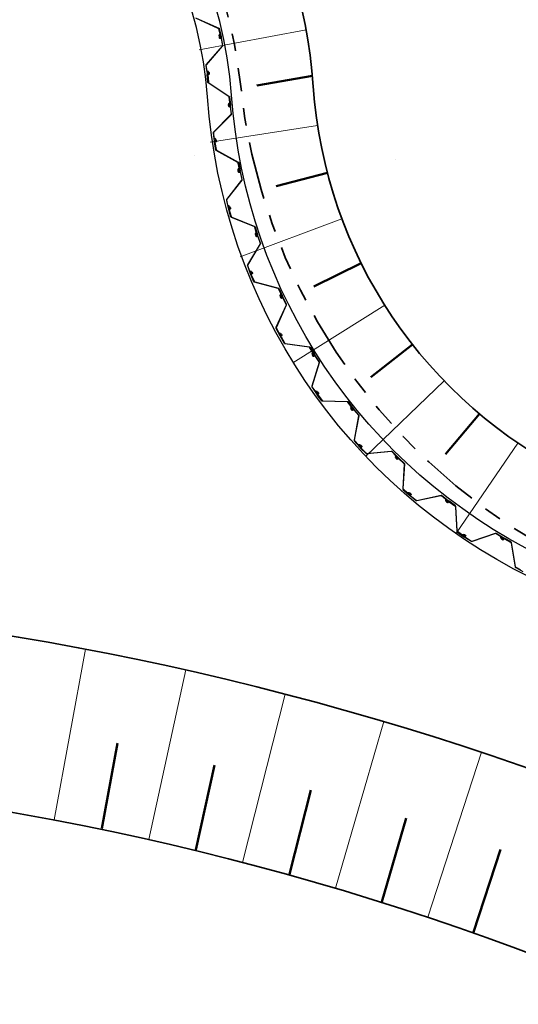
# Model space of a CAD drawing. Header units: metres. Extents: x 103182 to 107392, y 427230 to 428724.
# Tile 22 of 42: x 104680 to 104690, y 428190 to 428210. Entities that reach past the tile are written whole.
import ezdxf

# ---------------------------------------------------------------- set-up
doc = ezdxf.new("R2010")
doc.units = ezdxf.units.M
doc.linetypes.add('RI-DRAINAGE', pattern=[19.2, 6, -1.8, 1.8, -1.8, 2.4, -1.8, 1.8, -1.8])
for name, color, linetype, lineweight in [('N-CO-FC-DAMWAND_STAAL-G', 140, 'Continuous', 25), ('N-WE-GW-TALUDARCERING_KORT-G', 96, 'Continuous', 50), ('N-WE-GW-TALUDARCERING_LANG-G', 96, 'Continuous', 18), ('N-WE-GW-WATERGANG-G', 96, 'Continuous', 35), ('N-WE-RI-DRAINAGE_DRAIN-G', 90, 'RI-DRAINAGE', 35)]:
    doc.layers.add(name, color=color, linetype=linetype, lineweight=lineweight)
doc.layers.add('X-XX-AL-TEKENBLAD_VIEWPORT-G', color=7, linetype='Continuous', lineweight=18, plot=False)

# ---------------------------------------------------------------- blocks, each defined once
blk = doc.blocks.new('Perenlaantje+Akenwijk')
for points in [[(104683.16, 428210.486), (104683.626, 428210.277, -0.227194), (104683.634, 428210.267), (104683.678, 428210.1, -0.414214), (104683.669, 428210.085), (104683.663, 428210.083, -0.17875), (104683.656, 428210.084, -0.219232), (104683.645, 428210.097), (104683.644, 428210.102, -0.687239), (104683.647, 428210.105), (104683.663, 428210.094, 0.212557), (104683.665, 428210.094), (104683.667, 428210.094, 0.414214), (104683.669, 428210.098), (104683.664, 428210.118, 0.385314), (104683.658, 428210.121), (104683.639, 428210.118, -0.663703), (104683.636, 428210.123), (104683.65, 428210.143, 0.221695), (104683.653, 428210.159), (104683.628, 428210.259, 0.227194), (104683.616, 428210.272), (104683.15, 428210.481, -0.227194)], [(104683.653, 428210.117, 0.088672), (104683.649, 428210.117), (104683.643, 428210.116, 0.414214), (104683.633, 428210.102), (104683.637, 428210.079, 0.385314), (104683.65, 428210.069), (104683.667, 428210.07, -0.385314), (104683.675, 428210.064), (104683.7, 428209.919, -0.227194), (104683.696, 428209.903), (104683.359, 428209.519, 0.227194), (104683.355, 428209.507), (104683.385, 428209.336, 0.414214), (104683.399, 428209.326), (104683.406, 428209.328, 0.17875), (104683.412, 428209.331, 0.219232), (104683.416, 428209.347), (104683.415, 428209.352, 0.687239), (104683.411, 428209.353), (104683.401, 428209.337, -0.212557), (104683.399, 428209.336), (104683.398, 428209.336, -0.414214), (104683.394, 428209.338), (104683.391, 428209.358, -0.385314), (104683.394, 428209.364), (104683.412, 428209.369, 0.663703), (104683.413, 428209.375), (104683.392, 428209.387, -0.221695), (104683.382, 428209.401), (104683.365, 428209.502, -0.227194), (104683.369, 428209.518), (104683.706, 428209.902, 0.227194), (104683.71, 428209.914), (104683.682, 428210.074, 0.385314), (104683.674, 428210.08), (104683.651, 428210.079, -0.385314), (104683.646, 428210.083), (104683.642, 428210.103, -0.414214), (104683.645, 428210.106), (104683.646, 428210.107, -0.212557), (104683.649, 428210.106), (104683.663, 428210.095, 0.687234), (104683.667, 428210.097), (104683.666, 428210.102, 0.219232), (104683.656, 428210.116, 0.088672), (104683.653, 428210.117)], [(104683.403, 428209.363, -0.088672), (104683.407, 428209.364), (104683.414, 428209.364, -0.414214), (104683.427, 428209.353), (104683.429, 428209.33, -0.385314), (104683.419, 428209.317), (104683.402, 428209.314, 0.385314), (104683.396, 428209.306), (104683.41, 428209.16, 0.227194), (104683.418, 428209.145), (104683.844, 428208.863, -0.227194), (104683.851, 428208.852), (104683.867, 428208.68, -0.414214), (104683.856, 428208.667), (104683.85, 428208.666, -0.17875), (104683.843, 428208.668, -0.219232), (104683.834, 428208.682), (104683.834, 428208.688, -0.687239), (104683.837, 428208.689), (104683.851, 428208.677, 0.212557), (104683.853, 428208.676), (104683.855, 428208.676, 0.414214), (104683.858, 428208.68), (104683.856, 428208.7, 0.385314), (104683.851, 428208.704), (104683.832, 428208.704, -0.663703), (104683.83, 428208.71), (104683.847, 428208.727, 0.221695), (104683.853, 428208.743), (104683.843, 428208.845, 0.227194), (104683.834, 428208.86), (104683.408, 428209.141, -0.227194), (104683.402, 428209.152), (104683.387, 428209.313, -0.385314), (104683.393, 428209.322), (104683.415, 428209.326, 0.385314), (104683.419, 428209.332), (104683.417, 428209.352, 0.414214), (104683.414, 428209.355), (104683.413, 428209.355, 0.212557), (104683.41, 428209.353), (104683.399, 428209.338, -0.687234), (104683.395, 428209.34), (104683.395, 428209.345, -0.219232), (104683.401, 428209.361, -0.088672), (104683.403, 428209.363)], [(104683.843, 428208.701, 0.088672), (104683.84, 428208.701), (104683.833, 428208.7, 0.414214), (104683.823, 428208.687), (104683.825, 428208.664, 0.385314), (104683.837, 428208.653), (104683.854, 428208.653, -0.385314), (104683.862, 428208.646), (104683.88, 428208.501, -0.227194), (104683.874, 428208.484), (104683.516, 428208.12, 0.227194), (104683.512, 428208.108), (104683.532, 428207.936, 0.414214), (104683.545, 428207.926), (104683.552, 428207.926, 0.17875), (104683.558, 428207.93, 0.219232), (104683.563, 428207.946), (104683.563, 428207.951, 0.687239), (104683.559, 428207.952), (104683.548, 428207.937, -0.212557), (104683.546, 428207.935), (104683.545, 428207.935, -0.414214), (104683.541, 428207.938), (104683.539, 428207.958, -0.385314), (104683.543, 428207.964), (104683.561, 428207.968, 0.663703), (104683.562, 428207.973), (104683.542, 428207.986, -0.221695), (104683.533, 428208.001), (104683.521, 428208.103, -0.227194), (104683.527, 428208.119), (104683.885, 428208.483, 0.227194), (104683.889, 428208.495), (104683.87, 428208.656, 0.385314), (104683.862, 428208.663), (104683.839, 428208.663, -0.385314), (104683.834, 428208.667), (104683.832, 428208.687, -0.414214), (104683.834, 428208.691), (104683.836, 428208.691, -0.212557), (104683.838, 428208.69), (104683.852, 428208.678, 0.687234), (104683.856, 428208.68), (104683.855, 428208.685, 0.219232), (104683.846, 428208.699, 0.088672), (104683.843, 428208.701)], [(104683.55, 428207.961, -0.088672), (104683.553, 428207.962), (104683.56, 428207.964, -0.414214), (104683.573, 428207.954), (104683.577, 428207.931, -0.385314), (104683.569, 428207.917), (104683.552, 428207.913, 0.385314), (104683.547, 428207.904), (104683.572, 428207.759, 0.227194), (104683.582, 428207.745), (104684.03, 428207.5, -0.227194), (104684.038, 428207.489), (104684.068, 428207.319, -0.414214), (104684.058, 428207.305), (104684.051, 428207.304, -0.17875), (104684.045, 428207.305, -0.219232), (104684.035, 428207.319), (104684.034, 428207.324, -0.687239), (104684.038, 428207.326), (104684.052, 428207.315, 0.212557), (104684.055, 428207.314), (104684.056, 428207.314, 0.414214), (104684.059, 428207.318), (104684.055, 428207.338, 0.385314), (104684.05, 428207.342), (104684.031, 428207.341, -0.663703), (104684.028, 428207.346), (104684.044, 428207.364, 0.221695), (104684.048, 428207.38), (104684.03, 428207.481, 0.227194), (104684.02, 428207.495), (104683.573, 428207.741, -0.227194), (104683.565, 428207.752), (104683.537, 428207.911, -0.385314), (104683.543, 428207.92), (104683.564, 428207.926, 0.385314), (104683.568, 428207.932), (104683.564, 428207.952, 0.414214), (104683.561, 428207.954), (104683.559, 428207.954, 0.212557), (104683.557, 428207.953), (104683.547, 428207.937, -0.687234), (104683.544, 428207.938), (104683.543, 428207.943, -0.219232), (104683.547, 428207.959, -0.088672), (104683.55, 428207.961)], [(104684.042, 428207.338, 0.088672), (104684.038, 428207.337), (104684.032, 428207.336, 0.414214), (104684.023, 428207.321), (104684.028, 428207.299, 0.385314), (104684.042, 428207.29), (104684.059, 428207.292, -0.385314), (104684.067, 428207.286), (104684.102, 428207.144, -0.227194), (104684.098, 428207.127), (104683.786, 428206.723, 0.227194), (104683.783, 428206.71), (104683.823, 428206.542, 0.414214), (104683.838, 428206.533), (104683.845, 428206.534, 0.17875), (104683.85, 428206.538, 0.219232), (104683.854, 428206.555), (104683.852, 428206.56, 0.687239), (104683.848, 428206.56), (104683.839, 428206.544, -0.212557), (104683.838, 428206.542), (104683.836, 428206.542, -0.414214), (104683.832, 428206.544), (104683.828, 428206.564, -0.385314), (104683.831, 428206.57), (104683.849, 428206.576, 0.663703), (104683.849, 428206.582), (104683.827, 428206.593, -0.221695), (104683.817, 428206.606), (104683.793, 428206.706, -0.227194), (104683.796, 428206.722), (104684.109, 428207.127, 0.227194), (104684.111, 428207.139), (104684.074, 428207.296, 0.385314), (104684.065, 428207.302), (104684.042, 428207.299, -0.385314), (104684.037, 428207.303), (104684.032, 428207.323, -0.414214), (104684.034, 428207.327), (104684.036, 428207.327, -0.212557), (104684.038, 428207.327), (104684.054, 428207.316, 0.687234), (104684.057, 428207.318), (104684.056, 428207.323, 0.219232), (104684.045, 428207.337, 0.088672), (104684.042, 428207.338)], [(104683.838, 428206.569, -0.088672), (104683.841, 428206.57), (104683.847, 428206.572, -0.414214), (104683.862, 428206.564), (104683.869, 428206.542, -0.385314), (104683.862, 428206.527), (104683.846, 428206.521, 0.385314), (104683.842, 428206.511), (104683.884, 428206.371, 0.227194), (104683.896, 428206.358), (104684.37, 428206.167, -0.227194), (104684.378, 428206.158), (104684.429, 428205.992, -0.414214), (104684.421, 428205.977), (104684.414, 428205.975, -0.17875), (104684.407, 428205.976, -0.219232), (104684.396, 428205.988), (104684.395, 428205.993, -0.687239), (104684.398, 428205.996), (104684.414, 428205.986, 0.212557), (104684.416, 428205.986), (104684.418, 428205.986, 0.414214), (104684.42, 428205.99), (104684.414, 428206.01, 0.385314), (104684.408, 428206.013), (104684.389, 428206.009, -0.663703), (104684.386, 428206.014), (104684.4, 428206.034, 0.221695), (104684.402, 428206.051), (104684.372, 428206.149, 0.227194), (104684.36, 428206.162), (104683.887, 428206.353, -0.227194), (104683.878, 428206.362), (104683.831, 428206.517, -0.385314), (104683.836, 428206.527), (104683.857, 428206.535, 0.385314), (104683.86, 428206.541), (104683.854, 428206.561, 0.414214), (104683.85, 428206.563), (104683.848, 428206.563, 0.212557), (104683.847, 428206.561), (104683.839, 428206.544, -0.687234), (104683.835, 428206.544), (104683.833, 428206.549, -0.219232), (104683.835, 428206.566, -0.088672), (104683.838, 428206.569)], [(104684.401, 428206.008, 0.088672), (104684.397, 428206.007), (104684.391, 428206.005, 0.414214), (104684.384, 428205.989), (104684.392, 428205.968, 0.385314), (104684.406, 428205.96), (104684.423, 428205.964, -0.385314), (104684.432, 428205.959), (104684.483, 428205.822, -0.227194), (104684.481, 428205.805), (104684.219, 428205.367, 0.227194), (104684.218, 428205.354), (104684.278, 428205.192, 0.414214), (104684.293, 428205.184), (104684.3, 428205.187, 0.17875), (104684.305, 428205.191, 0.219232), (104684.306, 428205.208), (104684.305, 428205.213, 0.687239), (104684.301, 428205.213), (104684.294, 428205.196, -0.212557), (104684.292, 428205.194), (104684.29, 428205.193, -0.414214), (104684.287, 428205.195), (104684.279, 428205.214, -0.385314), (104684.282, 428205.221), (104684.299, 428205.229, 0.663703), (104684.299, 428205.234), (104684.276, 428205.242, -0.221695), (104684.264, 428205.254), (104684.228, 428205.351, -0.227194), (104684.23, 428205.368), (104684.492, 428205.806, 0.227194), (104684.493, 428205.819), (104684.437, 428205.971, 0.385314), (104684.427, 428205.975), (104684.406, 428205.97, -0.385314), (104684.4, 428205.973), (104684.393, 428205.992, -0.414214), (104684.394, 428205.996), (104684.396, 428205.996, -0.212557), (104684.398, 428205.996), (104684.415, 428205.988, 0.687234), (104684.418, 428205.99), (104684.416, 428205.995, 0.219232), (104684.404, 428206.007, 0.088672), (104684.401, 428206.008)], [(104684.289, 428205.22, -0.088672), (104684.292, 428205.222), (104684.298, 428205.225, -0.414214), (104684.314, 428205.218), (104684.323, 428205.197, -0.385314), (104684.318, 428205.182), (104684.303, 428205.174, 0.385314), (104684.3, 428205.163), (104684.359, 428205.029, 0.227194), (104684.372, 428205.018), (104684.865, 428204.885, -0.227194), (104684.875, 428204.876), (104684.944, 428204.718, -0.414214), (104684.938, 428204.702), (104684.932, 428204.699, -0.17875), (104684.925, 428204.699, -0.219232), (104684.912, 428204.71), (104684.91, 428204.715, -0.687239), (104684.913, 428204.717), (104684.93, 428204.71, 0.212557), (104684.932, 428204.71), (104684.934, 428204.71, 0.414214), (104684.935, 428204.714), (104684.927, 428204.733, 0.385314), (104684.921, 428204.736), (104684.903, 428204.73, -0.663703), (104684.899, 428204.734), (104684.91, 428204.756, 0.221695), (104684.911, 428204.773), (104684.869, 428204.867, 0.227194), (104684.856, 428204.878), (104684.363, 428205.011, -0.227194), (104684.354, 428205.02), (104684.289, 428205.168, -0.385314), (104684.292, 428205.178), (104684.312, 428205.189, 0.385314), (104684.314, 428205.196), (104684.306, 428205.214, 0.414214), (104684.302, 428205.216), (104684.3, 428205.215, 0.212557), (104684.299, 428205.213), (104684.293, 428205.196, -0.687234), (104684.289, 428205.196), (104684.287, 428205.2, -0.219232), (104684.287, 428205.217, -0.088672), (104684.289, 428205.22)], [(104684.914, 428204.73, 0.088672), (104684.911, 428204.729), (104684.905, 428204.726, 0.414214), (104684.9, 428204.709), (104684.91, 428204.689, 0.385314), (104684.925, 428204.683), (104684.941, 428204.689, -0.385314), (104684.951, 428204.686), (104685.018, 428204.555, -0.227194), (104685.019, 428204.538), (104684.81, 428204.072, 0.227194), (104684.811, 428204.059), (104684.889, 428203.905, 0.414214), (104684.906, 428203.9), (104684.912, 428203.903, 0.17875), (104684.916, 428203.908, 0.219232), (104684.916, 428203.924), (104684.913, 428203.929, 0.687239), (104684.909, 428203.929), (104684.904, 428203.911, -0.212557), (104684.903, 428203.909), (104684.902, 428203.908, -0.414214), (104684.897, 428203.909), (104684.888, 428203.928, -0.385314), (104684.89, 428203.934), (104684.906, 428203.944, 0.663703), (104684.905, 428203.95), (104684.881, 428203.955, -0.221695), (104684.868, 428203.965), (104684.821, 428204.057, -0.227194), (104684.821, 428204.074), (104685.029, 428204.54, 0.227194), (104685.029, 428204.553), (104684.955, 428204.697, 0.385314), (104684.945, 428204.701), (104684.924, 428204.693, -0.385314), (104684.918, 428204.695), (104684.908, 428204.713, -0.414214), (104684.91, 428204.717), (104684.911, 428204.718, -0.212557), (104684.913, 428204.718), (104684.931, 428204.711, 0.687234), (104684.933, 428204.714), (104684.931, 428204.719, 0.219232), (104684.918, 428204.729, 0.088672), (104684.914, 428204.73)], [(104684.897, 428203.934, -0.088672), (104684.9, 428203.937), (104684.906, 428203.94, -0.414214), (104684.922, 428203.936), (104684.934, 428203.916, -0.385314), (104684.931, 428203.9), (104684.917, 428203.89, 0.385314), (104684.915, 428203.879), (104684.989, 428203.753, 0.227194), (104685.003, 428203.743), (104685.508, 428203.669, -0.227194), (104685.519, 428203.662), (104685.607, 428203.513, -0.414214), (104685.603, 428203.497), (104685.597, 428203.493, -0.17875), (104685.59, 428203.492, -0.219232), (104685.576, 428203.502), (104685.574, 428203.506, -0.687239), (104685.576, 428203.509), (104685.594, 428203.504, 0.212557), (104685.596, 428203.504), (104685.598, 428203.505, 0.414214), (104685.599, 428203.509), (104685.588, 428203.526, 0.385314), (104685.582, 428203.528), (104685.565, 428203.521, -0.663703), (104685.561, 428203.524), (104685.569, 428203.547, 0.221695), (104685.567, 428203.564), (104685.515, 428203.652, 0.227194), (104685.501, 428203.662), (104684.996, 428203.736, -0.227194), (104684.985, 428203.743), (104684.903, 428203.883, -0.385314), (104684.905, 428203.893), (104684.923, 428203.906, 0.385314), (104684.925, 428203.913), (104684.914, 428203.931, 0.414214), (104684.91, 428203.932), (104684.909, 428203.931, 0.212557), (104684.907, 428203.929), (104684.904, 428203.911, -0.687234), (104684.9, 428203.91), (104684.897, 428203.915, -0.219232), (104684.895, 428203.931, -0.088672), (104684.897, 428203.934)], [(104685.576, 428203.522, 0.088672), (104685.573, 428203.52), (104685.567, 428203.516, 0.414214), (104685.564, 428203.5), (104685.577, 428203.48, 0.385314), (104685.593, 428203.477), (104685.608, 428203.485, -0.385314), (104685.618, 428203.482), (104685.7, 428203.361, -0.227194), (104685.702, 428203.343), (104685.551, 428202.856, 0.227194), (104685.553, 428202.843), (104685.649, 428202.699, 0.414214), (104685.666, 428202.696), (104685.671, 428202.7, 0.17875), (104685.675, 428202.706, 0.219232), (104685.673, 428202.722), (104685.67, 428202.726, 0.687239), (104685.666, 428202.726), (104685.663, 428202.707, -0.212557), (104685.662, 428202.705), (104685.661, 428202.704, -0.414214), (104685.656, 428202.705), (104685.645, 428202.722, -0.385314), (104685.646, 428202.729), (104685.661, 428202.741, 0.663703), (104685.659, 428202.746), (104685.635, 428202.749, -0.221695), (104685.62, 428202.757), (104685.563, 428202.842, -0.227194), (104685.561, 428202.859), (104685.712, 428203.347, 0.227194), (104685.71, 428203.36), (104685.62, 428203.494, 0.385314), (104685.61, 428203.497), (104685.59, 428203.486, -0.385314), (104685.583, 428203.488), (104685.572, 428203.504, -0.414214), (104685.573, 428203.509), (104685.574, 428203.51, -0.212557), (104685.576, 428203.51), (104685.595, 428203.505, 0.687234), (104685.597, 428203.509), (104685.594, 428203.513, 0.219232), (104685.58, 428203.522, 0.088672), (104685.576, 428203.522)], [(104685.653, 428202.73, -0.088672), (104685.656, 428202.732), (104685.661, 428202.736, -0.414214), (104685.678, 428202.734), (104685.692, 428202.716, -0.385314), (104685.69, 428202.7), (104685.678, 428202.688, 0.385314), (104685.677, 428202.677), (104685.766, 428202.561, 0.227194), (104685.781, 428202.553), (104686.292, 428202.539, -0.227194), (104686.303, 428202.533), (104686.408, 428202.396, -0.414214), (104686.406, 428202.379), (104686.4, 428202.375, -0.17875), (104686.394, 428202.373, -0.219232), (104686.379, 428202.381), (104686.376, 428202.385, -0.687239), (104686.378, 428202.388), (104686.396, 428202.385, 0.212557), (104686.398, 428202.385), (104686.4, 428202.386, 0.414214), (104686.4, 428202.39), (104686.388, 428202.407, 0.385314), (104686.381, 428202.408), (104686.365, 428202.398, -0.663703), (104686.361, 428202.401), (104686.366, 428202.425, 0.221695), (104686.362, 428202.441), (104686.3, 428202.523, 0.227194), (104686.285, 428202.531), (104685.774, 428202.545, -0.227194), (104685.763, 428202.55), (104685.665, 428202.679, -0.385314), (104685.666, 428202.69), (104685.682, 428202.705, 0.385314), (104685.683, 428202.712), (104685.671, 428202.728, 0.414214), (104685.666, 428202.729), (104685.665, 428202.728, 0.212557), (104685.664, 428202.726), (104685.662, 428202.707, -0.687234), (104685.659, 428202.706), (104685.655, 428202.71, -0.219232), (104685.652, 428202.726, -0.088672), (104685.653, 428202.73)], [(104686.376, 428202.4, 0.088672), (104686.373, 428202.399), (104686.368, 428202.394, 0.414214), (104686.367, 428202.377), (104686.382, 428202.36, 0.385314), (104686.398, 428202.358), (104686.412, 428202.367, -0.385314), (104686.423, 428202.366), (104686.518, 428202.255, -0.227194), (104686.523, 428202.238), (104686.43, 428201.736, 0.227194), (104686.433, 428201.724), (104686.546, 428201.593, 0.414214), (104686.563, 428201.591), (104686.568, 428201.596, 0.17875), (104686.572, 428201.602, 0.219232), (104686.567, 428201.618), (104686.563, 428201.622, 0.687239), (104686.56, 428201.621), (104686.559, 428201.602, -0.212557), (104686.558, 428201.6), (104686.557, 428201.599, -0.414214), (104686.553, 428201.599), (104686.54, 428201.615, -0.385314), (104686.54, 428201.621), (104686.553, 428201.635, 0.663703), (104686.55, 428201.64), (104686.526, 428201.64, -0.221695), (104686.511, 428201.647), (104686.444, 428201.724, -0.227194), (104686.439, 428201.741), (104686.532, 428202.243, 0.227194), (104686.529, 428202.256), (104686.423, 428202.378, 0.385314), (104686.413, 428202.38), (104686.394, 428202.367, -0.385314), (104686.387, 428202.367), (104686.374, 428202.383, -0.414214), (104686.374, 428202.387), (104686.376, 428202.388, -0.212557), (104686.378, 428202.389), (104686.396, 428202.387, 0.687234), (104686.398, 428202.39), (104686.395, 428202.394, 0.219232), (104686.38, 428202.401, 0.088672), (104686.376, 428202.4)], [(104686.547, 428201.623, -0.088672), (104686.549, 428201.626), (104686.554, 428201.631, -0.414214), (104686.57, 428201.631), (104686.587, 428201.614, -0.385314), (104686.587, 428201.598), (104686.576, 428201.585, 0.385314), (104686.576, 428201.574), (104686.678, 428201.469, 0.227194), (104686.695, 428201.463), (104687.203, 428201.51, -0.227194), (104687.215, 428201.505), (104687.336, 428201.381, -0.414214), (104687.335, 428201.364), (104687.33, 428201.359, -0.17875), (104687.324, 428201.357, -0.219232), (104687.308, 428201.363), (104687.305, 428201.366, -0.687239), (104687.306, 428201.37), (104687.325, 428201.369, 0.212557), (104687.327, 428201.37), (104687.328, 428201.371, 0.414214), (104687.329, 428201.375), (104687.314, 428201.39, 0.385314), (104687.308, 428201.39), (104687.293, 428201.378, -0.663703), (104687.288, 428201.381), (104687.291, 428201.405, 0.221695), (104687.285, 428201.421), (104687.214, 428201.495, 0.227194), (104687.197, 428201.501), (104686.689, 428201.454, -0.227194), (104686.677, 428201.458), (104686.564, 428201.574, -0.385314), (104686.564, 428201.585), (104686.579, 428201.602, 0.385314), (104686.578, 428201.609), (104686.564, 428201.624, 0.414214), (104686.56, 428201.624), (104686.559, 428201.623, 0.212557), (104686.558, 428201.62), (104686.559, 428201.602, -0.687234), (104686.555, 428201.6), (104686.551, 428201.604, -0.219232), (104686.546, 428201.62, -0.088672), (104686.547, 428201.623)], [(104687.304, 428201.382, 0.088672), (104687.301, 428201.38), (104687.296, 428201.375, 0.414214), (104687.297, 428201.358), (104687.314, 428201.342, 0.385314), (104687.33, 428201.342), (104687.343, 428201.353, -0.385314), (104687.354, 428201.353), (104687.462, 428201.254, -0.227194), (104687.468, 428201.238), (104687.436, 428200.729, 0.227194), (104687.44, 428200.717), (104687.568, 428200.6, 0.414214), (104687.585, 428200.601), (104687.59, 428200.606, 0.17875), (104687.592, 428200.612, 0.219232), (104687.586, 428200.628), (104687.582, 428200.631, 0.687239), (104687.578, 428200.629), (104687.58, 428200.611, -0.212557), (104687.579, 428200.609), (104687.578, 428200.607, -0.414214), (104687.574, 428200.607), (104687.559, 428200.621, -0.385314), (104687.558, 428200.628), (104687.57, 428200.643, 0.663703), (104687.567, 428200.648), (104687.543, 428200.644, -0.221695), (104687.527, 428200.65), (104687.451, 428200.719, -0.227194), (104687.444, 428200.735), (104687.477, 428201.244, 0.227194), (104687.472, 428201.256), (104687.353, 428201.366, 0.385314), (104687.342, 428201.366), (104687.325, 428201.35, -0.385314), (104687.319, 428201.351), (104687.304, 428201.364, -0.414214), (104687.303, 428201.369), (104687.305, 428201.37, -0.212557), (104687.307, 428201.371), (104687.325, 428201.371, 0.687234), (104687.327, 428201.374), (104687.323, 428201.378, 0.219232), (104687.307, 428201.383, 0.088672), (104687.304, 428201.382)], [(104687.565, 428200.63, -0.088672), (104687.567, 428200.634), (104687.571, 428200.639, -0.414214), (104687.588, 428200.641), (104687.606, 428200.626, -0.385314), (104687.608, 428200.61), (104687.599, 428200.596, 0.385314), (104687.6, 428200.585), (104687.714, 428200.493, 0.227194), (104687.731, 428200.489), (104688.23, 428200.596, -0.227194), (104688.243, 428200.593), (104688.377, 428200.483, -0.414214), (104688.379, 428200.467), (104688.374, 428200.461, -0.17875), (104688.369, 428200.458, -0.219232), (104688.352, 428200.462), (104688.348, 428200.465, -0.687239), (104688.349, 428200.469), (104688.368, 428200.47, 0.212557), (104688.37, 428200.471), (104688.371, 428200.472, 0.414214), (104688.371, 428200.477), (104688.355, 428200.489, 0.385314), (104688.348, 428200.489), (104688.335, 428200.476, -0.663703), (104688.33, 428200.478), (104688.329, 428200.502, 0.221695), (104688.322, 428200.517), (104688.242, 428200.582, 0.227194), (104688.226, 428200.586), (104687.726, 428200.479, -0.227194), (104687.714, 428200.482), (104687.588, 428200.584, -0.385314), (104687.587, 428200.595), (104687.599, 428200.614, 0.385314), (104687.598, 428200.62), (104687.582, 428200.633, 0.414214), (104687.578, 428200.633), (104687.577, 428200.631, 0.212557), (104687.576, 428200.629), (104687.579, 428200.611, -0.687234), (104687.576, 428200.609), (104687.572, 428200.612, -0.219232), (104687.564, 428200.627, -0.088672), (104687.565, 428200.63)], [(104688.345, 428200.481, 0.088672), (104688.343, 428200.478), (104688.339, 428200.473, 0.414214), (104688.341, 428200.456), (104688.36, 428200.442, 0.385314), (104688.376, 428200.444), (104688.388, 428200.457, -0.385314), (104688.398, 428200.458), (104688.517, 428200.373, -0.227194), (104688.526, 428200.358), (104688.554, 428199.848, 0.227194), (104688.56, 428199.836), (104688.7, 428199.736, 0.414214), (104688.717, 428199.738), (104688.721, 428199.744, 0.17875), (104688.723, 428199.75, 0.219232), (104688.715, 428199.765), (104688.71, 428199.768, 0.687239), (104688.707, 428199.766), (104688.711, 428199.748, -0.212557), (104688.711, 428199.745), (104688.71, 428199.744, -0.414214), (104688.705, 428199.743), (104688.689, 428199.755, -0.385314), (104688.687, 428199.762), (104688.697, 428199.778, 0.663703), (104688.694, 428199.783), (104688.67, 428199.777, -0.221695), (104688.653, 428199.78), (104688.57, 428199.84, -0.227194), (104688.562, 428199.855), (104688.534, 428200.365, 0.227194), (104688.528, 428200.376), (104688.396, 428200.47, 0.385314), (104688.385, 428200.469), (104688.371, 428200.452, -0.385314), (104688.364, 428200.451), (104688.347, 428200.463, -0.414214), (104688.347, 428200.467), (104688.348, 428200.469, -0.212557), (104688.35, 428200.47), (104688.368, 428200.472, 0.687234), (104688.369, 428200.476), (104688.365, 428200.479, 0.219232), (104688.348, 428200.482, 0.088672), (104688.345, 428200.481)], [(104688.694, 428199.765, -0.088672), (104688.695, 428199.769), (104688.699, 428199.774, -0.414214), (104688.715, 428199.778), (104688.735, 428199.766, -0.385314), (104688.739, 428199.75), (104688.731, 428199.735, 0.385314), (104688.734, 428199.725), (104688.858, 428199.646, 0.227194), (104688.875, 428199.644), (104689.358, 428199.81, -0.227194), (104689.371, 428199.808), (104689.517, 428199.716, -0.414214), (104689.521, 428199.699), (104689.518, 428199.693, -0.17875), (104689.512, 428199.689, -0.219232), (104689.496, 428199.691), (104689.491, 428199.694, -0.687239), (104689.492, 428199.698), (104689.51, 428199.701, 0.212557), (104689.512, 428199.703), (104689.513, 428199.704, 0.414214), (104689.512, 428199.708), (104689.495, 428199.719, 0.385314), (104689.488, 428199.718), (104689.477, 428199.703, -0.663703), (104689.471, 428199.704), (104689.468, 428199.728, 0.221695), (104689.459, 428199.743), (104689.372, 428199.797, 0.227194), (104689.355, 428199.799), (104688.872, 428199.634, -0.227194), (104688.859, 428199.636), (104688.722, 428199.722, -0.385314), (104688.72, 428199.732), (104688.73, 428199.753, 0.385314), (104688.728, 428199.759), (104688.711, 428199.77, 0.414214), (104688.707, 428199.769), (104688.706, 428199.768, 0.212557), (104688.705, 428199.765), (104688.71, 428199.747, -0.687234), (104688.707, 428199.745), (104688.703, 428199.748, -0.219232), (104688.694, 428199.762, -0.088672), (104688.694, 428199.765)], [(104689.486, 428199.709, 0.088672), (104689.484, 428199.706), (104689.481, 428199.7, 0.414214), (104689.485, 428199.684), (104689.506, 428199.673, 0.385314), (104689.521, 428199.677), (104689.531, 428199.691, -0.385314), (104689.542, 428199.693), (104689.67, 428199.622, -0.227194), (104689.68, 428199.608), (104689.768, 428199.105, 0.227194), (104689.776, 428199.095), (104689.927, 428199.011, 0.414214)], [(104689.875, 428199.05), (104689.785, 428199.099, -0.227194), (104689.775, 428199.113), (104689.687, 428199.616, 0.227194), (104689.68, 428199.627), (104689.538, 428199.705, 0.385314), (104689.528, 428199.702), (104689.515, 428199.684, -0.385314), (104689.508, 428199.682), (104689.49, 428199.692, -0.414214), (104689.489, 428199.696), (104689.49, 428199.697, -0.212557), (104689.492, 428199.699), (104689.51, 428199.703, 0.687234), (104689.511, 428199.707), (104689.506, 428199.71, 0.219232), (104689.489, 428199.711, 0.088672), (104689.486, 428199.709)]]:
    blk.add_lwpolyline(points, format="xyb")
at = {"color": 251}
blk.add_arc((104674.028, 428200.556), 15, 27.8046, 27.8051, dxfattribs=at)
at = {"layer": 'N-CO-FC-DAMWAND_STAAL-G', "color": 251}
for points in [[(104694.383, 428197.178, 0.015048), (104690.314, 428199.331, -0.267261), (104683.891, 428208.888, 0.848009), (104667.077, 428210.484, -0.294768), (104657.821, 428202.054, 0.004539), (104656.607, 428201.84), (104636.747, 428224.249)], [(104694.431, 428196.575, 0.016166), (104690.094, 428198.883, -0.267261), (104683.392, 428208.853, 0.848009), (104667.56, 428210.356, -0.294768), (104657.904, 428201.561, 0.005586), (104656.42, 428201.296), (104636.373, 428223.918)]]:
    blk.add_lwpolyline(points, format="xyb", dxfattribs=at)
at = {"layer": 'N-WE-GW-TALUDARCERING_KORT-G', "color": 251}
for p, q in [((104681.201, 428193.684), (104681.526, 428195.454)), ((104683.152, 428193.244), (104683.536, 428195.003)), ((104685.088, 428192.739), (104685.531, 428194.484)), ((104687.006, 428192.17), (104687.506, 428193.899)), ((104688.903, 428191.537), (104689.461, 428193.249))]:
    blk.add_line(p, q, dxfattribs=at)
for points in [[(104685.566, 428209.288), (104684.416, 428209.089)], [(104685.876, 428207.278), (104684.817, 428207.003)], [(104686.574, 428205.408), (104685.593, 428204.922)], [(104687.638, 428203.719), (104686.777, 428203.044)], [(104689.024, 428202.282), (104688.319, 428201.446)]]:
    blk.add_lwpolyline(points, dxfattribs=at)
at = {"layer": 'N-WE-GW-TALUDARCERING_LANG-G', "color": 251}
for p, q in [((104680.217, 428193.865), (104680.867, 428197.405)), ((104682.175, 428193.458), (104682.943, 428196.975)), ((104684.119, 428192.985), (104685.004, 428196.475)), ((104686.045, 428192.448), (104687.046, 428195.906)), ((104687.953, 428191.848), (104689.069, 428195.27))]:
    blk.add_line(p, q, dxfattribs=at)
for points in [[(104685.435, 428210.242), (104683.223, 428209.83)], [(104685.674, 428208.257), (104683.45, 428207.916)], [(104686.177, 428206.325), (104684.069, 428205.538)], [(104687.062, 428204.536), (104685.159, 428203.336)], [(104688.294, 428202.965), (104686.675, 428201.402)], [(104689.82, 428201.677), (104688.553, 428199.818)]]:
    blk.add_lwpolyline(points, dxfattribs=at)
at = {"layer": 'N-WE-GW-WATERGANG-G', "color": 251, "flags": 128}
blk.add_lwpolyline([(104691.022, 428200.978, -0.267855), (104685.584, 428209.067, 0.547153), (104670.442, 428217.36, 0.547153)], format="xyb", dxfattribs=at)
at = {"layer": 'N-WE-GW-WATERGANG-G', "color": 251}
for points in [[(104694.605, 428193.132, 0.160845), (104654.979, 428196.952, 0.160845)], [(104692.682, 428190.043, 0.167687), (104653.726, 428192.938, 0.167687)]]:
    blk.add_lwpolyline(points, format="xyb", dxfattribs=at)
at = {"layer": 'N-WE-RI-DRAINAGE_DRAIN-G', "color": 251, "ltscale": 0.2, "flags": 128}
blk.add_lwpolyline([(104707.381, 428207.902), (104694.36, 428197.417), (104690.41, 428199.507, -0.244666), (104684.068, 428209.162, 0.83366), (104666.883, 428210.535, -0.293761), (104657.787, 428202.251), (104656.682, 428202.056), (104638.786, 428222.249)], format="xyb", dxfattribs=at)
at = {"layer": 'X-XX-AL-TEKENBLAD_VIEWPORT-G', "color": 251}
blk.add_lwpolyline([(104683.13, 428207.647), (104683.131, 428207.644)], dxfattribs=at)

msp = doc.modelspace()

# ---------------------------------------------------------------- block references
msp.add_blockref('Perenlaantje+Akenwijk', (0, 0))

doc.saveas('drawing.dxf')
